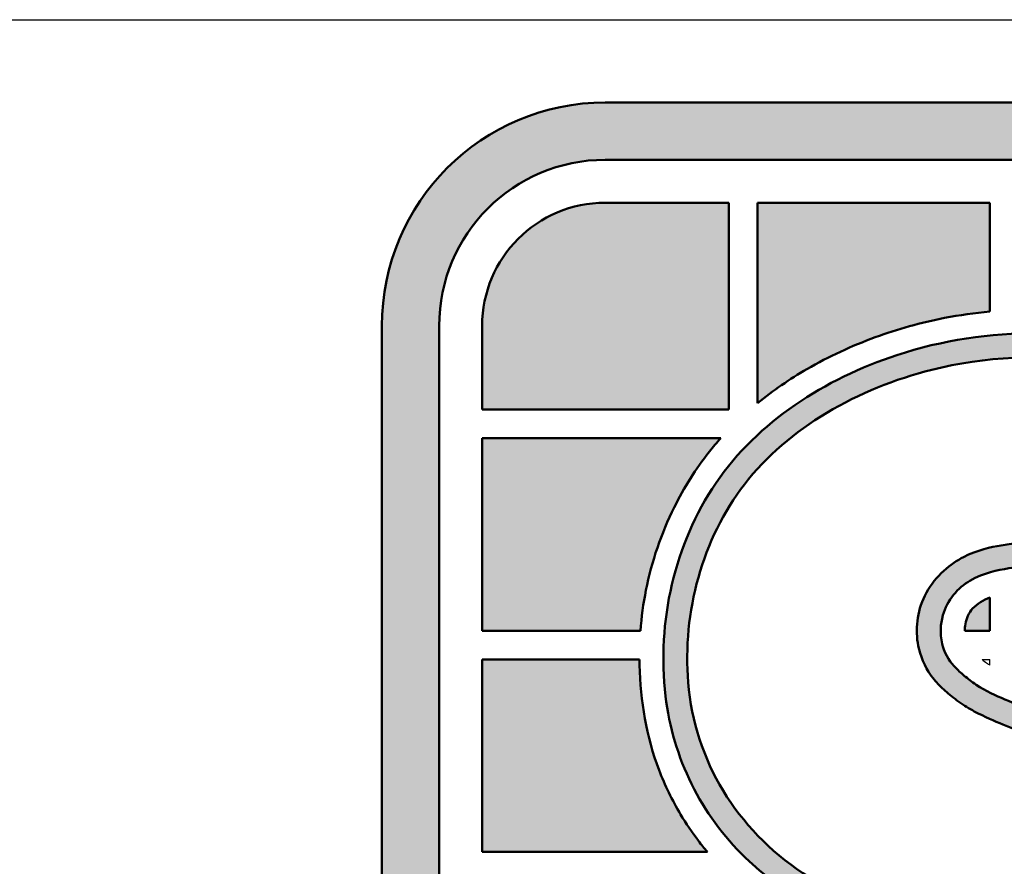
# Model space of a CAD drawing. Header units: inches. Extents: x 12 to 564, y 10 to 374.
# Tile 140 of 159: x 456 to 463, y 40 to 46. Entities that reach past the tile are written whole.
import ezdxf
from ezdxf.enums import TextEntityAlignment as Align

# ---------------------------------------------------------------- set-up
doc = ezdxf.new("R2010")
doc.units = ezdxf.units.IN
doc.header["$LTSCALE"] = 16
doc.header["$MEASUREMENT"] = 0
doc.layers.add('No Plot', color=7, linetype='Continuous', lineweight=25, plot=False)
doc.layers.add('Title (ANSI)', color=7, linetype='Continuous', lineweight=50)
doc.styles.get("Standard").update_dxf_attribs({"font": 'arial.ttf'})

# ---------------------------------------------------------------- blocks, each defined once
blk = doc.blocks.new('Title Blocks SB TITLE-KS')
at = {"lineweight": 25}
h = blk.add_hatch(color=256, dxfattribs=at)
edge = h.paths.add_edge_path()
edge.add_arc((48.40151870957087, 4.51475434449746), 0.09685193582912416, 0, 90)
edge.add_line((48.40151870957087, 4.611606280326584), (48.05526364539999, 4.611606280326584))
edge.add_arc((48.05526364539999, 4.51475434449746), 0.09685193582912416, 90, 180)
edge.add_line((47.95841170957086, 4.51475434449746), (47.95841170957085, 4.046202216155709))
edge.add_arc((48.05526364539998, 4.046202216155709), 0.09685193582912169, 180, 270)
edge.add_line((48.05526364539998, 3.949350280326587), (48.40151870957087, 3.949350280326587))
edge.add_arc((48.40151870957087, 4.046202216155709), 0.09685193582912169, 270, 360)
edge.add_line((48.49837064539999, 4.046202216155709), (48.49837064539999, 4.141587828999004))
edge.add_spline(control_points=[(48.49837064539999, 4.141587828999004), (48.49674123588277, 4.142162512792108), (48.49127247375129, 4.144234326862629), (48.48284872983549, 4.148197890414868), (48.47639118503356, 4.152135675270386), (48.47352409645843, 4.154046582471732)], knot_values=[0.3123668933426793, 0.3123668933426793, 0.3123668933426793, 0.3123668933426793, 0.3271695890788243, 0.362457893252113, 0.3919607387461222, 0.3919607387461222, 0.3919607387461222, 0.3919607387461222], degree=3, periodic=0)
edge.add_line((48.47352409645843, 4.154046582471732), (48.47352409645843, 4.046202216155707))
edge.add_arc((48.40151870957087, 4.046202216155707), 0.07200538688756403, -90, 0, ccw=False)
edge.add_line((48.40151870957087, 3.974196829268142), (48.05526364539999, 3.974196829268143))
edge.add_arc((48.05526364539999, 4.046202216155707), 0.07200538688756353, 180, 270, ccw=False)
edge.add_line((47.98325825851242, 4.046202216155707), (47.98325825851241, 4.514754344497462))
edge.add_arc((48.05526364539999, 4.514754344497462), 0.07200538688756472, 90, 180, ccw=False)
edge.add_line((48.05526364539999, 4.586759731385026), (48.40151870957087, 4.586759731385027))
edge.add_arc((48.40151870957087, 4.514754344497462), 0.07200538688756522, 0, 90, ccw=False)
edge.add_line((48.47352409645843, 4.514754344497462), (48.47352409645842, 4.394317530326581))
edge.add_line((48.47352409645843, 4.394317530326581), (48.49837064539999, 4.394317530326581))
edge.add_line((48.49837064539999, 4.394317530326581), (48.49837064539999, 4.514754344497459))
h = blk.add_hatch(color=256, dxfattribs=at)
edge = h.paths.add_edge_path()
edge.add_arc((48.05526364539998, 4.514754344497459), 0.05337142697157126, 90, 180)
edge.add_line((48.0018922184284, 4.514754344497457), (48.00189221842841, 4.478454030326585))
edge.add_line((48.00189221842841, 4.478454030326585), (48.10892828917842, 4.478454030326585))
edge.add_line((48.10892828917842, 4.478454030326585), (48.10892828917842, 4.568125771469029))
edge.add_line((48.10892828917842, 4.568125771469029), (48.05526364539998, 4.568125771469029))
h = blk.add_hatch(color=256, dxfattribs=at)
edge = h.paths.add_edge_path()
edge.add_line((48.12134978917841, 4.568125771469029), (48.12134978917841, 4.481250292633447))
edge.add_spline(control_points=[(48.12134978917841, 4.481250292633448), (48.12808053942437, 4.486751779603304), (48.14438198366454, 4.497907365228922), (48.17165073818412, 4.510416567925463), (48.19866103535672, 4.518026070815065), (48.215573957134, 4.520352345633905), (48.22217510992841, 4.520948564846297)], knot_values=[593.540738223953, 593.540738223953, 593.540738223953, 593.540738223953, 667.5042638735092, 760.7276349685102, 850.0781400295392, 906.8268929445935, 906.8268929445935, 906.8268929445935, 906.8268929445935], degree=3, periodic=0)
edge.add_line((48.22217510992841, 4.520948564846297), (48.22217510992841, 4.56812577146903))
edge.add_line((48.22217510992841, 4.568125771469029), (48.12134978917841, 4.568125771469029))
h = blk.add_hatch(color=256, dxfattribs=at)
edge = h.paths.add_edge_path(flags=0)
edge.add_line((48.12203232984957, 4.19792422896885), (48.07237283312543, 4.124677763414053))
edge.add_spline(control_points=[(48.07237283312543, 4.124677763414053), (48.08389312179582, 4.114359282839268), (48.09548218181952, 4.104968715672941), (48.13690336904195, 4.077860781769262), (48.17134712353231, 4.065442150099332), (48.24062919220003, 4.0571486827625), (48.27599599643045, 4.061759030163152), (48.33854585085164, 4.089840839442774), (48.36454405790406, 4.112935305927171), (48.39252985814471, 4.172570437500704), (48.39486209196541, 4.20835291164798), (48.37856456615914, 4.254278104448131), (48.36942254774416, 4.268176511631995), (48.34539830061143, 4.291678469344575), (48.33089450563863, 4.3010988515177), (48.29802154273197, 4.315908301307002), (48.2793471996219, 4.322218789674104), (48.25363411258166, 4.331817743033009), (48.24634366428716, 4.334542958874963), (48.23532956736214, 4.338844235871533), (48.2316196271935, 4.340331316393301), (48.22400414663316, 4.343524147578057), (48.22000717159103, 4.345140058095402), (48.21320914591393, 4.348821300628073), (48.21091018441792, 4.35019874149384), (48.20638407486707, 4.353429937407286), (48.20447086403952, 4.355050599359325), (48.20197228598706, 4.357241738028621), (48.20105639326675, 4.358082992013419), (48.19899528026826, 4.360145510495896), (48.19698832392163, 4.362384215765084), (48.19312222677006, 4.368599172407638), (48.19131228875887, 4.374053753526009), (48.18977312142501, 4.384550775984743), (48.19070549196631, 4.391965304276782), (48.19852012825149, 4.406274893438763), (48.2053834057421, 4.41189060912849), (48.21682146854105, 4.417624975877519), (48.22254251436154, 4.418834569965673), (48.23386422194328, 4.420832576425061), (48.24173978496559, 4.421632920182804), (48.26143970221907, 4.420545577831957), (48.27078517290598, 4.418169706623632), (48.29669913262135, 4.410116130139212), (48.31234503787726, 4.402127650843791), (48.33185781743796, 4.387354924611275), (48.33704662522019, 4.38273038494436), (48.34187494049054, 4.378085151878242)], knot_values=[-2.611226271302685, -2.611226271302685, -2.611226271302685, -2.611226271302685, -2.473136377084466, -2.473136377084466, -2.145660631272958, -2.145660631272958, -1.818184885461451, -1.818184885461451, -1.490709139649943, -1.490709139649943, -1.163233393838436, -1.163233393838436, -0.9947895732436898, -0.9947895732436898, -0.8263457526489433, -0.8263457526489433, -0.6579019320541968, -0.6579019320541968, -0.591755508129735, -0.591755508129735, -0.5586822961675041, -0.5586822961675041, -0.5256090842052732, -0.5256090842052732, -0.5103147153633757, -0.5103147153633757, -0.4950203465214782, -0.4950203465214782, -0.4873731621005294, -0.4873731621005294, -0.4797259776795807, -0.4797259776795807, -0.4672508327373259, -0.4672508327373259, -0.4398184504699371, -0.4398184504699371, -0.4123860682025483, -0.4123860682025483, -0.3799577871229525, -0.3799577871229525, -0.329556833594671, -0.329556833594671, -0.2534842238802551, -0.2534842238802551, -0.1267421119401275, -0.1267421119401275, -0.07348932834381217, -0.07348932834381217, -0.07348932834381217, -0.07348932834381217], degree=3, periodic=0)
edge.add_line((48.34187494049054, 4.378085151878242), (48.38437087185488, 4.447678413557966))
edge.add_spline(control_points=[(48.38437087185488, 4.447678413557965), (48.36984442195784, 4.460583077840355), (48.35491558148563, 4.470924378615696), (48.31602962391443, 4.489942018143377), (48.29255339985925, 4.496786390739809), (48.24439996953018, 4.502624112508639), (48.21997523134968, 4.5015072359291), (48.16495875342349, 4.48770360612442), (48.13462879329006, 4.470535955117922), (48.0974059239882, 4.422444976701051), (48.08875817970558, 4.390668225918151), (48.09405916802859, 4.326116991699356), (48.11237698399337, 4.296722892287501), (48.16204397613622, 4.263301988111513), (48.18842777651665, 4.254071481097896), (48.22453955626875, 4.241225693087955), (48.23339374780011, 4.238045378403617), (48.24908233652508, 4.231943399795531), (48.25609057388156, 4.229148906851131), (48.26707464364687, 4.223173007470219), (48.27011363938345, 4.221439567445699), (48.27824309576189, 4.215706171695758), (48.28290853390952, 4.211569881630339), (48.28979789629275, 4.199092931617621), (48.29086555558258, 4.192538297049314), (48.2906459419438, 4.177307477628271), (48.28580914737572, 4.166283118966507), (48.2731222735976, 4.153442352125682), (48.26581417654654, 4.149899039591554), (48.25259501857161, 4.145498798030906), (48.24635676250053, 4.144525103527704), (48.2263119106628, 4.143212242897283), (48.21313872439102, 4.145754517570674), (48.18202166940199, 4.155328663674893), (48.16451373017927, 4.163997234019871), (48.13859567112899, 4.182349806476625), (48.12987961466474, 4.190166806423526), (48.12203232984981, 4.197924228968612)], knot_values=[-2.555228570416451, -2.555228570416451, -2.555228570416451, -2.555228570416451, -2.376769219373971, -2.376769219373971, -2.149637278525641, -2.149637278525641, -1.922505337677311, -1.922505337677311, -1.607123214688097, -1.607123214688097, -1.303119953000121, -1.303119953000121, -0.9648440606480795, -0.9648440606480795, -0.7153041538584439, -0.7153041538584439, -0.6364525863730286, -0.6364525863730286, -0.5784688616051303, -0.5784688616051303, -0.5487394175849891, -0.5487394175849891, -0.5243886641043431, -0.5243886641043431, -0.5000379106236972, -0.5000379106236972, -0.4598585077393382, -0.4598585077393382, -0.4196791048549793, -0.4196791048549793, -0.3794997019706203, -0.3794997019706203, -0.2890265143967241, -0.2890265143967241, -0.136822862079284, -0.136822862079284, -0.04867258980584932, -0.04867258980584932, -0.04867258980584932, -0.04867258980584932], degree=3, periodic=0)
edge = h.paths.add_edge_path()
edge.add_spline(control_points=[(48.05877050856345, 4.123063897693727), (48.07641890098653, 4.106730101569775), (48.09428552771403, 4.092036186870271), (48.15847185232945, 4.056147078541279), (48.21024418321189, 4.044502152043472), (48.30856415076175, 4.058299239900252), (48.35636583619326, 4.084253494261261), (48.39309894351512, 4.145677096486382), (48.39985296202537, 4.168015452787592), (48.40219916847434, 4.213627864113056), (48.39794447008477, 4.236527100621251), (48.37731896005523, 4.276597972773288), (48.36105991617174, 4.292996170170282), (48.32242487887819, 4.318155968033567), (48.29987290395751, 4.325645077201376), (48.26890446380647, 4.337171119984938), (48.26093571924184, 4.340126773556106), (48.24479921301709, 4.346238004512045), (48.23696290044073, 4.349245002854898), (48.22465836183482, 4.354535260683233), (48.22048996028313, 4.356387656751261), (48.21433410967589, 4.360409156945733), (48.21255492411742, 4.361781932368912), (48.20944173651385, 4.364451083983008), (48.20837863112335, 4.365344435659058), (48.20454951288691, 4.369328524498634), (48.20202588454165, 4.373773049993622), (48.20045394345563, 4.381769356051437), (48.20060257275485, 4.385046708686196), (48.20341590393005, 4.395608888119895), (48.20845598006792, 4.401469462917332), (48.21976050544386, 4.407867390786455), (48.22522747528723, 4.408818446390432), (48.23771197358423, 4.410951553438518), (48.24619531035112, 4.41143760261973), (48.26434451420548, 4.408994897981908), (48.2739490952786, 4.406688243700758), (48.29761200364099, 4.398099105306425), (48.3107489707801, 4.390749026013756), (48.33042192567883, 4.375101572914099), (48.33723442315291, 4.368255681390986), (48.34385029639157, 4.36145440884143)], knot_values=[0.03753271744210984, 0.03753271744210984, 0.03753271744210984, 0.03753271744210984, 0.2457121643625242, 0.2457121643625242, 0.6937600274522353, 0.6937600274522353, 1.141807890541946, 1.141807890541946, 1.351168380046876, 1.351168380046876, 1.560528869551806, 1.560528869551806, 1.769889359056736, 1.769889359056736, 1.979249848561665, 1.979249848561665, 2.052495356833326, 2.052495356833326, 2.125740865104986, 2.125740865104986, 2.160647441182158, 2.160647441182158, 2.175364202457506, 2.175364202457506, 2.190080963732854, 2.190080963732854, 2.204797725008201, 2.204797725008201, 2.226855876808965, 2.226855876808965, 2.25865994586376, 2.25865994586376, 2.299207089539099, 2.299207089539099, 2.357341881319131, 2.357341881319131, 2.438938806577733, 2.438938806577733, 2.55698120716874, 2.55698120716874, 2.637490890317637, 2.637490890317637, 2.637490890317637, 2.637490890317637], degree=3, periodic=0)
edge.add_line((48.34385029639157, 4.36145440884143), (48.39765634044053, 4.449569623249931))
edge.add_spline(control_points=[(48.39765634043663, 4.449569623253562), (48.38524605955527, 4.461390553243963), (48.37272156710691, 4.471556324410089), (48.34147403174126, 4.48989645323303), (48.3236357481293, 4.497661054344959), (48.26483195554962, 4.514212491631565), (48.22114348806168, 4.515091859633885), (48.15045771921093, 4.491776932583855), (48.12137935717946, 4.473173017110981), (48.08531686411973, 4.420203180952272), (48.07760756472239, 4.386493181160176), (48.08465043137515, 4.327462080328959), (48.09672692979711, 4.302859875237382), (48.13206598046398, 4.268839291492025), (48.15171532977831, 4.257909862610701), (48.19505259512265, 4.240178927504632), (48.21725891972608, 4.233292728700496), (48.24820215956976, 4.221145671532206), (48.25622216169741, 4.217788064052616), (48.26788636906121, 4.210324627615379), (48.27184026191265, 4.208242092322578), (48.27986922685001, 4.196972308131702), (48.28078187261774, 4.190456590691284), (48.2798738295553, 4.179079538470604), (48.2769688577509, 4.172557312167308), (48.26952000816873, 4.16416237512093), (48.26481700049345, 4.16118899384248), (48.25583063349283, 4.157233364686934), (48.25128979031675, 4.156046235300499), (48.23436868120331, 4.153207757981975), (48.2219325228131, 4.154557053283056), (48.19928760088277, 4.160455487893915), (48.18885598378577, 4.164694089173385), (48.16147208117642, 4.177767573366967), (48.14515647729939, 4.189529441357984), (48.12777892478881, 4.206660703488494), (48.12415032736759, 4.210453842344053), (48.12057678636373, 4.214226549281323)], knot_values=[0.02352954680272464, 0.02352954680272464, 0.02352954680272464, 0.02352954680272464, 0.1734054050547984, 0.1734054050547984, 0.3468108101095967, 0.3468108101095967, 0.7210667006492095, 0.7210667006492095, 1.018589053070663, 1.018589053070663, 1.316111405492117, 1.316111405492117, 1.563749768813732, 1.563749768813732, 1.767977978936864, 1.767977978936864, 1.972206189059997, 1.972206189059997, 2.042371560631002, 2.042371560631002, 2.075170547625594, 2.075170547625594, 2.107969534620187, 2.107969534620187, 2.140768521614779, 2.140768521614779, 2.173567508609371, 2.173567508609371, 2.206366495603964, 2.206366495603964, 2.298331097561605, 2.298331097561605, 2.390295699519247, 2.390295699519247, 2.545872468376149, 2.545872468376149, 2.590392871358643, 2.590392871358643, 2.590392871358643, 2.590392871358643], degree=3, periodic=0)
edge.add_line((48.12057678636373, 4.214226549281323), (48.05877050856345, 4.123063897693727))
h = blk.add_hatch(color=256, dxfattribs=at)
edge = h.paths.add_edge_path()
edge.add_line((48.00189221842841, 4.382571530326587), (48.07054767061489, 4.382571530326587))
edge.add_spline(control_points=[(48.07054767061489, 4.382571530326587), (48.07099612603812, 4.388503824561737), (48.07349943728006, 4.406939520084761), (48.0827081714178, 4.433863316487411), (48.09588068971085, 4.454920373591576), (48.10368019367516, 4.464145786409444), (48.1053702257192, 4.466032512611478)], knot_values=[969.5997743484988, 969.5997743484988, 969.5997743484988, 969.5997743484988, 1020.511679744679, 1128.745675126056, 1210.368792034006, 1232.01391430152, 1232.01391430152, 1232.01391430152, 1232.01391430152], degree=3, periodic=0)
edge.add_line((48.1053702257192, 4.466032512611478), (48.00189221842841, 4.466032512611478))
edge.add_line((48.00189221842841, 4.466032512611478), (48.00189221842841, 4.382571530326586))
h = blk.add_hatch(color=256, dxfattribs=at)
edge = h.paths.add_edge_path()
edge.add_spline(control_points=[(48.22217510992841, 4.396947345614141), (48.21936388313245, 4.395883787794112), (48.21433243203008, 4.393251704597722), (48.21149229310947, 4.386992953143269), (48.21126230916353, 4.383567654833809), (48.21126183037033, 4.382571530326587)], knot_values=[0.4050746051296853, 0.4050746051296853, 0.4050746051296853, 0.4050746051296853, 0.4304304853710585, 0.4516016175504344, 0.4600794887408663, 0.4600794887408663, 0.4600794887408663, 0.4600794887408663], degree=3, periodic=0)
edge.add_line((48.21126183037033, 4.382571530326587), (48.22217510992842, 4.382571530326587))
edge.add_line((48.22217510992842, 4.382571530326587), (48.22217510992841, 4.396947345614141))
h = blk.add_hatch(color=256, dxfattribs=at)
edge = h.paths.add_edge_path()
edge.add_line((48.00189221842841, 4.286689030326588), (48.09958303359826, 4.286689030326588))
edge.add_spline(control_points=[(48.09958303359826, 4.286689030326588), (48.09825414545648, 4.288261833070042), (48.09406883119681, 4.293474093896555), (48.08637180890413, 4.304957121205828), (48.07433125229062, 4.329449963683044), (48.07034846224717, 4.353010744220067), (48.07012334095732, 4.369323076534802), (48.07011850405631, 4.370150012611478)], knot_values=[1267.434455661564, 1267.434455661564, 1267.434455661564, 1267.434455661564, 1285.064691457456, 1324.680307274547, 1385.711193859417, 1517.827481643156, 1524.884893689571, 1524.884893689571, 1524.884893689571, 1524.884893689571], degree=3, periodic=0)
edge.add_line((48.07011850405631, 4.370150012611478), (48.00189221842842, 4.370150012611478))
edge.add_line((48.00189221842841, 4.370150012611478), (48.00189221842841, 4.286689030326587))
at = {"layer": 'No Plot', "color": 7, "linetype": 'Continuous', "lineweight": 25}
for p, q in [((48.05526364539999, 4.611606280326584), (48.40151870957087, 4.611606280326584)), ((48.05526364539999, 4.586759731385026), (48.40151870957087, 4.586759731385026)), ((48.05526364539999, 4.568125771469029), (48.10892828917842, 4.568125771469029)), ((48.10892828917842, 4.478454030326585), (48.10892828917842, 4.568125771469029)), ((48.12134978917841, 4.481250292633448), (48.12134978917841, 4.568125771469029)), ((48.22217510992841, 4.568125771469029), (48.12134978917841, 4.568125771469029)), ((48.22217510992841, 4.520948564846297), (48.22217510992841, 4.568125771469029)), ((47.95841170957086, 4.046202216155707), (47.95841170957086, 4.51475434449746)), ((47.98325825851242, 4.046202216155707), (47.98325825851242, 4.51475434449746)), ((48.00189221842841, 4.478454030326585), (48.00189221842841, 4.51475434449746)), ((48.00189221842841, 4.478454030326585), (48.10892828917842, 4.478454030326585)), ((48.00189221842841, 4.466032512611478), (48.1053702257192, 4.466032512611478)), ((48.00189221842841, 4.466032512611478), (48.00189221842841, 4.382571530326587)), ((48.22217510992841, 4.382571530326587), (48.22217510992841, 4.396947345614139)), ((48.00189221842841, 4.382571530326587), (48.07054767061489, 4.382571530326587)), ((48.21126183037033, 4.382571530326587), (48.22217510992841, 4.382571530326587)), ((48.00189221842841, 4.370150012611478), (48.07011850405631, 4.370150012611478)), ((48.00189221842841, 4.370150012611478), (48.00189221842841, 4.286689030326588)), ((48.21873145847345, 4.370150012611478), (48.22217510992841, 4.370150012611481)), ((48.22217510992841, 4.367659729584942), (48.22217510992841, 4.370150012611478)), ((48.00189221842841, 4.286689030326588), (48.09958303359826, 4.286689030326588))]:
    blk.add_line(p, q, dxfattribs=at)
for centre, radius in [((48.05526364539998, 4.514754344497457), 0.09685193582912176), ((48.05526364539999, 4.51475434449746), 0.07200538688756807), ((48.05526364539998, 4.514754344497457), 0.05337142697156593)]:
    blk.add_arc(centre, radius, 90, 180, dxfattribs=at)
for points, knots in [([(48.22217510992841, 4.520948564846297), (48.215573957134, 4.520352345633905), (48.19866103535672, 4.518026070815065), (48.17165073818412, 4.510416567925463), (48.14438198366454, 4.497907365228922), (48.12808053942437, 4.486751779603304), (48.12134978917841, 4.481250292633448)], [593.540738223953, 593.540738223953, 593.540738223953, 593.540738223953, 650.2894911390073, 739.6399962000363, 832.8633672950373, 906.8268929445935, 906.8268929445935, 906.8268929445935, 906.8268929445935]), ([(48.39765634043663, 4.449569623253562), (48.38524605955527, 4.461390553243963), (48.37272156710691, 4.471556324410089), (48.34147403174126, 4.48989645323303), (48.3236357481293, 4.497661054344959), (48.26483195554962, 4.514212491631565), (48.22114348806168, 4.515091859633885), (48.15045771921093, 4.491776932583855), (48.12137935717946, 4.473173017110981), (48.08531686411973, 4.420203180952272), (48.07760756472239, 4.386493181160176), (48.08465043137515, 4.327462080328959), (48.09672692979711, 4.302859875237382), (48.13206598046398, 4.268839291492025), (48.15171532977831, 4.257909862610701), (48.19505259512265, 4.240178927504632), (48.21725891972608, 4.233292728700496), (48.24820215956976, 4.221145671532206), (48.25622216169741, 4.217788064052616), (48.26788636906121, 4.210324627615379), (48.27184026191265, 4.208242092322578), (48.27986922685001, 4.196972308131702), (48.28078187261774, 4.190456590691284), (48.2798738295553, 4.179079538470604), (48.2769688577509, 4.172557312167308), (48.26952000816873, 4.16416237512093), (48.26481700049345, 4.16118899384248), (48.25583063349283, 4.157233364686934), (48.25128979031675, 4.156046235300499), (48.23436868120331, 4.153207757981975), (48.2219325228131, 4.154557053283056), (48.19928760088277, 4.160455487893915), (48.18885598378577, 4.164694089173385), (48.16147208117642, 4.177767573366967), (48.14515647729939, 4.189529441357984), (48.12777892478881, 4.206660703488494), (48.12415032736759, 4.210453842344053), (48.12057678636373, 4.214226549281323)], [0.02352954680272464, 0.02352954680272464, 0.02352954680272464, 0.02352954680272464, 0.1734054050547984, 0.1734054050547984, 0.3468108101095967, 0.3468108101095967, 0.7210667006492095, 0.7210667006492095, 1.018589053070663, 1.018589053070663, 1.316111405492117, 1.316111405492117, 1.563749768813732, 1.563749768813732, 1.767977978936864, 1.767977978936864, 1.972206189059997, 1.972206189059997, 2.042371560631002, 2.042371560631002, 2.075170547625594, 2.075170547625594, 2.107969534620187, 2.107969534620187, 2.140768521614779, 2.140768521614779, 2.173567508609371, 2.173567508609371, 2.206366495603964, 2.206366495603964, 2.298331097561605, 2.298331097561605, 2.390295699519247, 2.390295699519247, 2.545872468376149, 2.545872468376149, 2.590392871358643, 2.590392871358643, 2.590392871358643, 2.590392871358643]), ([(48.38437087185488, 4.447678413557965), (48.36984442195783, 4.460583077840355), (48.35491558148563, 4.470924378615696), (48.31602962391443, 4.489942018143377), (48.29255339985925, 4.496786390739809), (48.24439996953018, 4.502624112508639), (48.21997523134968, 4.501507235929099), (48.16495875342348, 4.48770360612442), (48.13462879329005, 4.470535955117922), (48.0974059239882, 4.422444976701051), (48.08875817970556, 4.390668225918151), (48.09405916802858, 4.326116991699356), (48.11237698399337, 4.296722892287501), (48.16204397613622, 4.263301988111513), (48.18842777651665, 4.254071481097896), (48.22453955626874, 4.241225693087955), (48.23339374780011, 4.238045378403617), (48.24908233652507, 4.231943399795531), (48.25609057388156, 4.229148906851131), (48.26707464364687, 4.223173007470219), (48.27011363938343, 4.221439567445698), (48.27824309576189, 4.215706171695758), (48.28290853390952, 4.211569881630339), (48.28979789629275, 4.199092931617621), (48.29086555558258, 4.192538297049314), (48.29064594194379, 4.177307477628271), (48.28580914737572, 4.166283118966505), (48.27312227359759, 4.153442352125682), (48.26581417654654, 4.149899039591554), (48.25259501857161, 4.145498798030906), (48.24635676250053, 4.144525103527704), (48.22631191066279, 4.143212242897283), (48.21313872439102, 4.145754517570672), (48.18202166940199, 4.155328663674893), (48.16451373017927, 4.163997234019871), (48.13859567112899, 4.182349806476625), (48.12987961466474, 4.190166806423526), (48.12203232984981, 4.197924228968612)], [0.04867258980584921, 0.04867258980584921, 0.04867258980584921, 0.04867258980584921, 0.2271319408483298, 0.2271319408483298, 0.4542638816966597, 0.4542638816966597, 0.6813958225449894, 0.6813958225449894, 0.9967779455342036, 0.9967779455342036, 1.300781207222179, 1.300781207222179, 1.639057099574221, 1.639057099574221, 1.888597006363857, 1.888597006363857, 1.967448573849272, 1.967448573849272, 2.02543229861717, 2.02543229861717, 2.055161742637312, 2.055161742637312, 2.079512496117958, 2.079512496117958, 2.103863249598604, 2.103863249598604, 2.144042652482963, 2.144042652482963, 2.184222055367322, 2.184222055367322, 2.22440145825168, 2.22440145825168, 2.314874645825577, 2.314874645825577, 2.467078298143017, 2.467078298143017, 2.555228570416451, 2.555228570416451, 2.555228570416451, 2.555228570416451]), ([(48.1053702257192, 4.466032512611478), (48.10368019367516, 4.464145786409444), (48.09588068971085, 4.454920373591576), (48.0827081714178, 4.433863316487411), (48.07349943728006, 4.406939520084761), (48.07099612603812, 4.388503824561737), (48.07054767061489, 4.382571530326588)], [969.5997743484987, 969.5997743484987, 969.5997743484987, 969.5997743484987, 991.2448966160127, 1072.868013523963, 1181.10200890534, 1232.01391430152, 1232.01391430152, 1232.01391430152, 1232.01391430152]), ([(48.34187494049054, 4.378085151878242), (48.33704662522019, 4.382730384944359), (48.33185781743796, 4.387354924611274), (48.31234503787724, 4.402127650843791), (48.29669913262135, 4.410116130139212), (48.27078517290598, 4.418169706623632), (48.26143970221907, 4.420545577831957), (48.24173978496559, 4.421632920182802), (48.23386422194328, 4.420832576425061), (48.22254251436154, 4.418834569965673), (48.21682146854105, 4.417624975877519), (48.2053834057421, 4.41189060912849), (48.19852012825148, 4.406274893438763), (48.1907054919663, 4.391965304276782), (48.18977312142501, 4.384550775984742), (48.19131228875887, 4.374053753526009), (48.19312222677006, 4.368599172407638), (48.19698832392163, 4.362384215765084), (48.19899528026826, 4.360145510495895), (48.20105639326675, 4.358082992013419), (48.20197228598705, 4.357241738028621), (48.20447086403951, 4.355050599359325), (48.20638407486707, 4.353429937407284), (48.21091018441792, 4.35019874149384), (48.21320914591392, 4.348821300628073), (48.22000717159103, 4.345140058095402), (48.22400414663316, 4.343524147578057), (48.2316196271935, 4.340331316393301), (48.23532956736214, 4.338844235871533), (48.24634366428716, 4.334542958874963), (48.25363411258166, 4.331817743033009), (48.2793471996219, 4.322218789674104), (48.29802154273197, 4.315908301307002), (48.33089450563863, 4.3010988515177), (48.34539830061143, 4.291678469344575), (48.36942254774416, 4.268176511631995), (48.37856456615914, 4.254278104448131), (48.3948620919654, 4.20835291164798), (48.39252985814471, 4.172570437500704), (48.36454405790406, 4.112935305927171), (48.33854585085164, 4.089840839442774), (48.27599599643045, 4.061759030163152), (48.24062919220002, 4.0571486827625), (48.17134712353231, 4.065442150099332), (48.13690336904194, 4.077860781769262), (48.09548218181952, 4.104968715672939), (48.08389312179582, 4.114359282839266), (48.07237283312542, 4.124677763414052)], [0.07348932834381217, 0.07348932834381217, 0.07348932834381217, 0.07348932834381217, 0.1267421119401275, 0.1267421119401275, 0.2534842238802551, 0.2534842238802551, 0.329556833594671, 0.329556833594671, 0.3799577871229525, 0.3799577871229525, 0.4123860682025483, 0.4123860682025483, 0.4398184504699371, 0.4398184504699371, 0.4672508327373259, 0.4672508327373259, 0.4797259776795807, 0.4797259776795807, 0.4873731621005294, 0.4873731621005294, 0.4950203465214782, 0.4950203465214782, 0.5103147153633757, 0.5103147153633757, 0.5256090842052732, 0.5256090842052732, 0.5586822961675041, 0.5586822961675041, 0.591755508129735, 0.591755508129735, 0.6579019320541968, 0.6579019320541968, 0.8263457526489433, 0.8263457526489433, 0.9947895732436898, 0.9947895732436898, 1.163233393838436, 1.163233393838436, 1.490709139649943, 1.490709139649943, 1.818184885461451, 1.818184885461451, 2.145660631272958, 2.145660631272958, 2.473136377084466, 2.473136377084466, 2.611226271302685, 2.611226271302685, 2.611226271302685, 2.611226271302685]), ([(48.34385029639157, 4.361454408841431), (48.33723442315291, 4.368255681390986), (48.33042192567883, 4.375101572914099), (48.3107489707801, 4.390749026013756), (48.29761200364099, 4.398099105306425), (48.2739490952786, 4.406688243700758), (48.26434451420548, 4.408994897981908), (48.24619531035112, 4.41143760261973), (48.23771197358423, 4.410951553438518), (48.22522747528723, 4.408818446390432), (48.21976050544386, 4.407867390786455), (48.20845598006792, 4.401469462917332), (48.20341590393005, 4.395608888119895), (48.20060257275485, 4.385046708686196), (48.20045394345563, 4.381769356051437), (48.20202588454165, 4.373773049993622), (48.20454951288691, 4.369328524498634), (48.20837863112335, 4.365344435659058), (48.20944173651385, 4.364451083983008), (48.21255492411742, 4.361781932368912), (48.21433410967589, 4.360409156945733), (48.22048996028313, 4.356387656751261), (48.22465836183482, 4.354535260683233), (48.23696290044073, 4.349245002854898), (48.24479921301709, 4.346238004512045), (48.26093571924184, 4.340126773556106), (48.26890446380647, 4.337171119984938), (48.29987290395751, 4.325645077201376), (48.32242487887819, 4.318155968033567), (48.36105991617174, 4.292996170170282), (48.37731896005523, 4.276597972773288), (48.39794447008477, 4.236527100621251), (48.40219916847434, 4.213627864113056), (48.39985296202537, 4.168015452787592), (48.39309894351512, 4.145677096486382), (48.35636583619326, 4.084253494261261), (48.30856415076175, 4.058299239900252), (48.21024418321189, 4.044502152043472), (48.15847185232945, 4.056147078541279), (48.09428552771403, 4.092036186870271), (48.07641890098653, 4.106730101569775), (48.05877050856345, 4.123063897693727)], [0.03753271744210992, 0.03753271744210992, 0.03753271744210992, 0.03753271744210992, 0.1180424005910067, 0.1180424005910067, 0.2360848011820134, 0.2360848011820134, 0.317681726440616, 0.317681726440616, 0.3758165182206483, 0.3758165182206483, 0.4163636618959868, 0.4163636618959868, 0.4481677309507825, 0.4481677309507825, 0.4702258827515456, 0.4702258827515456, 0.4849426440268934, 0.4849426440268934, 0.4996594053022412, 0.4996594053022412, 0.5143761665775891, 0.5143761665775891, 0.5492827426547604, 0.5492827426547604, 0.6225282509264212, 0.6225282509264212, 0.6957737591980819, 0.6957737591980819, 0.9051342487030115, 0.9051342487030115, 1.114494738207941, 1.114494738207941, 1.323855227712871, 1.323855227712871, 1.5332157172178, 1.5332157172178, 1.981263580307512, 1.981263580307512, 2.429311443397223, 2.429311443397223, 2.637490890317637, 2.637490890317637, 2.637490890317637, 2.637490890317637]), ([(48.22217510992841, 4.396947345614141), (48.21936388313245, 4.395883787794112), (48.21433243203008, 4.393251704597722), (48.21149229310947, 4.386992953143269), (48.21126230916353, 4.383567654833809), (48.21126183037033, 4.382571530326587)], [0.4050746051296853, 0.4050746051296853, 0.4050746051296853, 0.4050746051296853, 0.4304304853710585, 0.4516016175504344, 0.4600794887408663, 0.4600794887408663, 0.4600794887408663, 0.4600794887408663]), ([(48.07011850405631, 4.370150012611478), (48.07012334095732, 4.369323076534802), (48.07034846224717, 4.353010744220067), (48.07433125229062, 4.329449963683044), (48.08637180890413, 4.304957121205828), (48.09406883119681, 4.293474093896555), (48.09825414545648, 4.288261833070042), (48.09958303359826, 4.286689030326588)], [1267.434455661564, 1267.434455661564, 1267.434455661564, 1267.434455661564, 1274.491867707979, 1406.608155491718, 1467.639042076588, 1507.254657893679, 1524.884893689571, 1524.884893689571, 1524.884893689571, 1524.884893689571]), ([(48.21873145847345, 4.370150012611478), (48.21937310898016, 4.369629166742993), (48.22049654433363, 4.368768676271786), (48.22167531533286, 4.367978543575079), (48.22217510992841, 4.367659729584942)], [0.5033427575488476, 0.5033427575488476, 0.5033427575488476, 0.5033427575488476, 0.5104585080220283, 0.5155516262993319, 0.5155516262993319, 0.5155516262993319, 0.5155516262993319])]:
    blk.add_open_spline(points, degree=3, knots=knots, dxfattribs=at)
at = {"layer": 'Title (ANSI)', "lineweight": 25}
blk.add_line((47.78392944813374, 4.647493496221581), (54.53392944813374, 4.64749349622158), dxfattribs=at)
blk.add_line((47.78392944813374, 4.647493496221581), (54.53392944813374, 4.64749349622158), dxfattribs=at)
at = {"layer": 'Title (ANSI)'}
for p, q in [((48.40151870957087, 4.611606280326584), (48.05526364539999, 4.611606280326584)), ((48.05526364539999, 4.586759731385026), (48.40151870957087, 4.586759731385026)), ((48.10892828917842, 4.568125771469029), (48.05526364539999, 4.568125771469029)), ((48.10892828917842, 4.478454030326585), (48.10892828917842, 4.568125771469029)), ((48.12134978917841, 4.568125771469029), (48.12134978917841, 4.481250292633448)), ((48.22217510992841, 4.568125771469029), (48.12134978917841, 4.568125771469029)), ((48.22217510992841, 4.520948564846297), (48.22217510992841, 4.568125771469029)), ((47.95841170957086, 4.51475434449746), (47.95841170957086, 4.046202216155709)), ((47.98325825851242, 4.046202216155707), (47.98325825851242, 4.514754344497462)), ((48.00189221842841, 4.514754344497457), (48.00189221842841, 4.478454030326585)), ((48.00189221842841, 4.478454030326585), (48.10892828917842, 4.478454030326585)), ((48.1053702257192, 4.466032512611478), (48.00189221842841, 4.466032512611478)), ((48.00189221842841, 4.466032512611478), (48.00189221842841, 4.382571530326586)), ((48.22217510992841, 4.382571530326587), (48.22217510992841, 4.396947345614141)), ((48.00189221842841, 4.382571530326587), (48.07054767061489, 4.382571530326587)), ((48.21126183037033, 4.382571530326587), (48.22217510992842, 4.382571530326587)), ((48.07011850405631, 4.370150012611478), (48.00189221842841, 4.370150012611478)), ((48.00189221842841, 4.370150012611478), (48.00189221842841, 4.286689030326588)), ((48.00189221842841, 4.286689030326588), (48.09958303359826, 4.286689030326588))]:
    blk.add_line(p, q, dxfattribs=at)
for centre, radius in [((48.05526364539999, 4.51475434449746), 0.09685193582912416), ((48.05526364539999, 4.514754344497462), 0.07200538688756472), ((48.05526364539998, 4.514754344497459), 0.05337142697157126)]:
    blk.add_arc(centre, radius, 90, 180, dxfattribs=at)
for points, knots in [([(48.12134978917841, 4.481250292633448), (48.12808053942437, 4.486751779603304), (48.14438198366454, 4.497907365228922), (48.17165073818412, 4.510416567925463), (48.19866103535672, 4.518026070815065), (48.215573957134, 4.520352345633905), (48.22217510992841, 4.520948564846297)], [593.540738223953, 593.540738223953, 593.540738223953, 593.540738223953, 667.5042638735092, 760.7276349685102, 850.0781400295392, 906.8268929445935, 906.8268929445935, 906.8268929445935, 906.8268929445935]), ([(48.39765634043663, 4.449569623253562), (48.38524605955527, 4.461390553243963), (48.37272156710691, 4.471556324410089), (48.34147403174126, 4.48989645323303), (48.3236357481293, 4.497661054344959), (48.26483195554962, 4.514212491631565), (48.22114348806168, 4.515091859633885), (48.15045771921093, 4.491776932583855), (48.12137935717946, 4.473173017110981), (48.08531686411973, 4.420203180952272), (48.07760756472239, 4.386493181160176), (48.08465043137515, 4.327462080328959), (48.09672692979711, 4.302859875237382), (48.13206598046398, 4.268839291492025), (48.15171532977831, 4.257909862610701), (48.19505259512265, 4.240178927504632), (48.21725891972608, 4.233292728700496), (48.24820215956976, 4.221145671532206), (48.25622216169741, 4.217788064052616), (48.26788636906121, 4.210324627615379), (48.27184026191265, 4.208242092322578), (48.27986922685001, 4.196972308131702), (48.28078187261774, 4.190456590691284), (48.2798738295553, 4.179079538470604), (48.2769688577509, 4.172557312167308), (48.26952000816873, 4.16416237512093), (48.26481700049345, 4.16118899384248), (48.25583063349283, 4.157233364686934), (48.25128979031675, 4.156046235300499), (48.23436868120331, 4.153207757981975), (48.2219325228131, 4.154557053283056), (48.19928760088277, 4.160455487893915), (48.18885598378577, 4.164694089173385), (48.16147208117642, 4.177767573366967), (48.14515647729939, 4.189529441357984), (48.12777892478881, 4.206660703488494), (48.12415032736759, 4.210453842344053), (48.12057678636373, 4.214226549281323)], [0.02352954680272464, 0.02352954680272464, 0.02352954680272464, 0.02352954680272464, 0.1734054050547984, 0.1734054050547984, 0.3468108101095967, 0.3468108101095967, 0.7210667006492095, 0.7210667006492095, 1.018589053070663, 1.018589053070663, 1.316111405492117, 1.316111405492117, 1.563749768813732, 1.563749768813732, 1.767977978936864, 1.767977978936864, 1.972206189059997, 1.972206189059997, 2.042371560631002, 2.042371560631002, 2.075170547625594, 2.075170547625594, 2.107969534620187, 2.107969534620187, 2.140768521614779, 2.140768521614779, 2.173567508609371, 2.173567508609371, 2.206366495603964, 2.206366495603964, 2.298331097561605, 2.298331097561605, 2.390295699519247, 2.390295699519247, 2.545872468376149, 2.545872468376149, 2.590392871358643, 2.590392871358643, 2.590392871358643, 2.590392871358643]), ([(48.12203232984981, 4.197924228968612), (48.12987961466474, 4.190166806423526), (48.13859567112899, 4.182349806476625), (48.16451373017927, 4.163997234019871), (48.18202166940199, 4.155328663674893), (48.21313872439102, 4.145754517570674), (48.2263119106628, 4.143212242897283), (48.24635676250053, 4.144525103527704), (48.25259501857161, 4.145498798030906), (48.26581417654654, 4.149899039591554), (48.2731222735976, 4.153442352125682), (48.28580914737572, 4.166283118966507), (48.2906459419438, 4.177307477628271), (48.29086555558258, 4.192538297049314), (48.28979789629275, 4.199092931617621), (48.28290853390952, 4.211569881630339), (48.27824309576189, 4.215706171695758), (48.27011363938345, 4.221439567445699), (48.26707464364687, 4.223173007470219), (48.25609057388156, 4.229148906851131), (48.24908233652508, 4.231943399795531), (48.23339374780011, 4.238045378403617), (48.22453955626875, 4.241225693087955), (48.18842777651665, 4.254071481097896), (48.16204397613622, 4.263301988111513), (48.11237698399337, 4.296722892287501), (48.09405916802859, 4.326116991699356), (48.08875817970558, 4.390668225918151), (48.0974059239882, 4.422444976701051), (48.13462879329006, 4.470535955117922), (48.16495875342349, 4.48770360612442), (48.21997523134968, 4.5015072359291), (48.24439996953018, 4.502624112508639), (48.29255339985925, 4.496786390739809), (48.31602962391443, 4.489942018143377), (48.35491558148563, 4.470924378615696), (48.36984442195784, 4.460583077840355), (48.38437087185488, 4.447678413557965)], [0.04867258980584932, 0.04867258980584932, 0.04867258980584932, 0.04867258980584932, 0.136822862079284, 0.136822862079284, 0.2890265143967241, 0.2890265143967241, 0.3794997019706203, 0.3794997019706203, 0.4196791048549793, 0.4196791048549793, 0.4598585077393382, 0.4598585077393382, 0.5000379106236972, 0.5000379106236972, 0.5243886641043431, 0.5243886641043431, 0.5487394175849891, 0.5487394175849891, 0.5784688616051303, 0.5784688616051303, 0.6364525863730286, 0.6364525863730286, 0.7153041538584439, 0.7153041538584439, 0.9648440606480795, 0.9648440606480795, 1.303119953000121, 1.303119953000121, 1.607123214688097, 1.607123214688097, 1.922505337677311, 1.922505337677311, 2.149637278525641, 2.149637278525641, 2.376769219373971, 2.376769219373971, 2.555228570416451, 2.555228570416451, 2.555228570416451, 2.555228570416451]), ([(48.07054767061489, 4.382571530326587), (48.07099612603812, 4.388503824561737), (48.07349943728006, 4.406939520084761), (48.0827081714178, 4.433863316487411), (48.09588068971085, 4.454920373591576), (48.10368019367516, 4.464145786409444), (48.1053702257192, 4.466032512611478)], [969.5997743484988, 969.5997743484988, 969.5997743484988, 969.5997743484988, 1020.511679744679, 1128.745675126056, 1210.368792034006, 1232.01391430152, 1232.01391430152, 1232.01391430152, 1232.01391430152]), ([(48.34187494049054, 4.378085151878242), (48.33704662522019, 4.38273038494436), (48.33185781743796, 4.387354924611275), (48.31234503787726, 4.402127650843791), (48.29669913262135, 4.410116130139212), (48.27078517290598, 4.418169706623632), (48.26143970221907, 4.420545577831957), (48.24173978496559, 4.421632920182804), (48.23386422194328, 4.420832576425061), (48.22254251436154, 4.418834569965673), (48.21682146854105, 4.417624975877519), (48.2053834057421, 4.41189060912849), (48.19852012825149, 4.406274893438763), (48.19070549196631, 4.391965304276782), (48.18977312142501, 4.384550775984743), (48.19131228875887, 4.374053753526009), (48.19312222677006, 4.368599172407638), (48.19698832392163, 4.362384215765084), (48.19899528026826, 4.360145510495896), (48.20105639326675, 4.358082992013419), (48.20197228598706, 4.357241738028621), (48.20447086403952, 4.355050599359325), (48.20638407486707, 4.353429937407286), (48.21091018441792, 4.35019874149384), (48.21320914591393, 4.348821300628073), (48.22000717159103, 4.345140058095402), (48.22400414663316, 4.343524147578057), (48.2316196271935, 4.340331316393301), (48.23532956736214, 4.338844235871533), (48.24634366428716, 4.334542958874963), (48.25363411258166, 4.331817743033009), (48.2793471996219, 4.322218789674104), (48.29802154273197, 4.315908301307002), (48.33089450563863, 4.3010988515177), (48.34539830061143, 4.291678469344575), (48.36942254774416, 4.268176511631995), (48.37856456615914, 4.254278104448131), (48.39486209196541, 4.20835291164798), (48.39252985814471, 4.172570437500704), (48.36454405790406, 4.112935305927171), (48.33854585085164, 4.089840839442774), (48.27599599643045, 4.061759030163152), (48.24062919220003, 4.0571486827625), (48.17134712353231, 4.065442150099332), (48.13690336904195, 4.077860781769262), (48.09548218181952, 4.104968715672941), (48.08389312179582, 4.114359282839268), (48.07237283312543, 4.124677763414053)], [0.07348932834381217, 0.07348932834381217, 0.07348932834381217, 0.07348932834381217, 0.1267421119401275, 0.1267421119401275, 0.2534842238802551, 0.2534842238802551, 0.329556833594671, 0.329556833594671, 0.3799577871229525, 0.3799577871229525, 0.4123860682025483, 0.4123860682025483, 0.4398184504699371, 0.4398184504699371, 0.4672508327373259, 0.4672508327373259, 0.4797259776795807, 0.4797259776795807, 0.4873731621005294, 0.4873731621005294, 0.4950203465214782, 0.4950203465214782, 0.5103147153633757, 0.5103147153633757, 0.5256090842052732, 0.5256090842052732, 0.5586822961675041, 0.5586822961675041, 0.591755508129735, 0.591755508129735, 0.6579019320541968, 0.6579019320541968, 0.8263457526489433, 0.8263457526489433, 0.9947895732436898, 0.9947895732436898, 1.163233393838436, 1.163233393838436, 1.490709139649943, 1.490709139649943, 1.818184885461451, 1.818184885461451, 2.145660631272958, 2.145660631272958, 2.473136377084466, 2.473136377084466, 2.611226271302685, 2.611226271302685, 2.611226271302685, 2.611226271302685]), ([(48.05877050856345, 4.123063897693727), (48.07641890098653, 4.106730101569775), (48.09428552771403, 4.092036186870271), (48.15847185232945, 4.056147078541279), (48.21024418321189, 4.044502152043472), (48.30856415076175, 4.058299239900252), (48.35636583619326, 4.084253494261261), (48.39309894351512, 4.145677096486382), (48.39985296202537, 4.168015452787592), (48.40219916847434, 4.213627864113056), (48.39794447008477, 4.236527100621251), (48.37731896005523, 4.276597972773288), (48.36105991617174, 4.292996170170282), (48.32242487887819, 4.318155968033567), (48.29987290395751, 4.325645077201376), (48.26890446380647, 4.337171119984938), (48.26093571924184, 4.340126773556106), (48.24479921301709, 4.346238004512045), (48.23696290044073, 4.349245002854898), (48.22465836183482, 4.354535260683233), (48.22048996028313, 4.356387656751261), (48.21433410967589, 4.360409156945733), (48.21255492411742, 4.361781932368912), (48.20944173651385, 4.364451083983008), (48.20837863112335, 4.365344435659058), (48.20454951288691, 4.369328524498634), (48.20202588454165, 4.373773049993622), (48.20045394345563, 4.381769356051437), (48.20060257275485, 4.385046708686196), (48.20341590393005, 4.395608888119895), (48.20845598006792, 4.401469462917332), (48.21976050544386, 4.407867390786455), (48.22522747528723, 4.408818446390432), (48.23771197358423, 4.410951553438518), (48.24619531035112, 4.41143760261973), (48.26434451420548, 4.408994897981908), (48.2739490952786, 4.406688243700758), (48.29761200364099, 4.398099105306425), (48.3107489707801, 4.390749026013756), (48.33042192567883, 4.375101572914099), (48.33723442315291, 4.368255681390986), (48.34385029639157, 4.36145440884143)], [0.03753271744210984, 0.03753271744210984, 0.03753271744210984, 0.03753271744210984, 0.2457121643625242, 0.2457121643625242, 0.6937600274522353, 0.6937600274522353, 1.141807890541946, 1.141807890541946, 1.351168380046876, 1.351168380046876, 1.560528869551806, 1.560528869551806, 1.769889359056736, 1.769889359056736, 1.979249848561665, 1.979249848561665, 2.052495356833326, 2.052495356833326, 2.125740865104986, 2.125740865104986, 2.160647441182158, 2.160647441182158, 2.175364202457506, 2.175364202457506, 2.190080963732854, 2.190080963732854, 2.204797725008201, 2.204797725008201, 2.226855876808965, 2.226855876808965, 2.25865994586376, 2.25865994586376, 2.299207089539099, 2.299207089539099, 2.357341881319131, 2.357341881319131, 2.438938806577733, 2.438938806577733, 2.55698120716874, 2.55698120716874, 2.637490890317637, 2.637490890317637, 2.637490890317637, 2.637490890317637]), ([(48.22217510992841, 4.396947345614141), (48.21936388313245, 4.395883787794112), (48.21433243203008, 4.393251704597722), (48.21149229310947, 4.386992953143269), (48.21126230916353, 4.383567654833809), (48.21126183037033, 4.382571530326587)], [0.4050746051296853, 0.4050746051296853, 0.4050746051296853, 0.4050746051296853, 0.4304304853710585, 0.4516016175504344, 0.4600794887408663, 0.4600794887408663, 0.4600794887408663, 0.4600794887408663]), ([(48.09958303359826, 4.286689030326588), (48.09825414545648, 4.288261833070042), (48.09406883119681, 4.293474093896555), (48.08637180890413, 4.304957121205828), (48.07433125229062, 4.329449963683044), (48.07034846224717, 4.353010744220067), (48.07012334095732, 4.369323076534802), (48.07011850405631, 4.370150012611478)], [1267.434455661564, 1267.434455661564, 1267.434455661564, 1267.434455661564, 1285.064691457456, 1324.680307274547, 1385.711193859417, 1517.827481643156, 1524.884893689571, 1524.884893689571, 1524.884893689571, 1524.884893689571])]:
    blk.add_open_spline(points, degree=3, knots=knots, dxfattribs=at)
at = {"layer": 'Title (ANSI)', "lineweight": 30, "flags": 63}
for tag, p in [('REV._1_#', (41.28392944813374, 4.366243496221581)), ('REV_#1_DATE', (46.03392944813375, 4.366243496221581)), ('REV_#1_DRAWN', (46.53392944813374, 4.366243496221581)), ('REV_#1_APPR', (47.03392944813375, 4.366243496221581)), ('REV_#1_P.M.', (47.53392944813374, 4.366243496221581)), ('REV._2__#', (41.28392944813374, 4.178743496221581)), ('REV_#2_DATE', (46.03392944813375, 4.178743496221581)), ('REV_#2_DRAWN', (46.53392944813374, 4.178743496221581)), ('REV_#2_APPR', (47.03392944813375, 4.178743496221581)), ('REV_#2_P.M.', (47.53392944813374, 4.178743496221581)), ('REV._3_#', (41.28392944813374, 3.991243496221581)), ('REV_#3_DATE', (46.03392944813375, 3.991243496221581)), ('REV_#3_DRAWN', (46.53392944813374, 3.991243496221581)), ('REV_#3_APPR', (47.03392944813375, 3.991243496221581)), ('REV_#3_P.M.', (47.53392944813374, 3.991243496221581)), ('REV._4_#', (41.28392944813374, 3.803743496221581)), ('REV_#4_DATE', (46.03392944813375, 3.803743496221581)), ('REV_#4_DRAWN', (46.53392944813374, 3.803743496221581)), ('REV_#4_APPR', (47.03392944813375, 3.803743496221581)), ('REV_#4_P.M.', (47.53392944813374, 3.803743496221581)), ('REV._5_#', (41.28392944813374, 3.616243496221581)), ('REV_#5_DATE', (46.03392944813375, 3.616243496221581)), ('REV_#5_DRAWN', (46.53392944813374, 3.616243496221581)), ('REV_#5_APPR', (47.03392944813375, 3.616243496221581)), ('REV_#5_P.M.', (47.53392944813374, 3.616243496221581)), ('REV._6_#', (41.28392944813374, 3.428743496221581)), ('REV_#6_DATE', (46.03392944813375, 3.428743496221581)), ('REV_#6_DRAWN', (46.53392944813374, 3.428743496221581)), ('REV_#6_APPR', (47.03392944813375, 3.428743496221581)), ('REV_#6_P.M.', (47.53392944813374, 3.428743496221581))]:
    blk.add_attdef(tag, text='', height=0.0799999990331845, dxfattribs=at).set_placement(p, align=Align.MIDDLE_CENTER)
for tag, p in [('REVISION_#1_DESCRIPTION', (41.56392944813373, 4.366243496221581)), ('REVISION_#2_DESCRIPTION', (41.56392944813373, 4.178743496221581)), ('REVISION_#3_DESCRIPTION', (41.56392944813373, 3.991243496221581)), ('REVISION_#4_DESCRIPTION', (41.56392944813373, 3.803743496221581)), ('REVISION_#5_DESCRIPTION', (41.56392944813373, 3.616243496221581)), ('REVISION_#6_DESCRIPTION', (41.56392944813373, 3.428743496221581))]:
    blk.add_attdef(tag, text='', height=0.0799999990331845, dxfattribs=at).set_placement(p, align=Align.MIDDLE_LEFT)
for tag, height, p in [('DRAWING_NAME', 0.1249999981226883, (51.90892944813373, 3.679993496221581)), ('DRAWING_REV_#', 0.187999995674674, (54.28392944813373, 2.792493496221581))]:
    blk.add_attdef(tag, text='', height=height, dxfattribs=at).set_placement(p, align=Align.TOP_CENTER)
for tag, height, p in [('SCALE', 0.1000000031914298, (53.18892944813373, 2.867493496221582)), ('CONTRACTOR', 0.1249999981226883, (49.31392944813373, 3.242493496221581)), ('PROJECT', 0.1249999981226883, (51.93892944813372, 3.242493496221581)), ('DRAWN_BY_DATE', 0.1000000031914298, (49.31392944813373, 2.55499349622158)), ('DRAWN_BY_INITIAL', 0.1000000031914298, (49.31392944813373, 2.867493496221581)), ('MODEL_NUMBER', 0.1000000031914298, (51.93892944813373, 2.867493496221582)), ('APPROVED_BY_INITIAL', 0.1000000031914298, (50.18892944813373, 2.867493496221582)), ('PROJECT_MANAGER_INITIAL', 0.1000000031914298, (51.06392944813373, 2.867493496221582)), ('DRAWING_NUMBER', 0.1000000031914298, (51.93892944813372, 2.554993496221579)), ('APPROVED_BY_DATE', 0.1000000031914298, (50.18892944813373, 2.55499349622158)), ('PROJECT_MANAGER_DATE', 0.1000000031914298, (51.06392944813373, 2.55499349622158)), ('SIZE', 0.1000000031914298, (53.18892944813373, 2.554993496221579))]:
    blk.add_attdef(tag, text='', height=height, dxfattribs=at).set_placement(p, align=Align.TOP_LEFT)

msp = doc.modelspace()

# ---------------------------------------------------------------- block references
at = {"xscale": 16, "yscale": 16, "zscale": 16}
msp.add_blockref('Title Blocks SB TITLE-KS', (-308.5428711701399, -28.35989593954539), dxfattribs=at)

doc.saveas('drawing.dxf')
